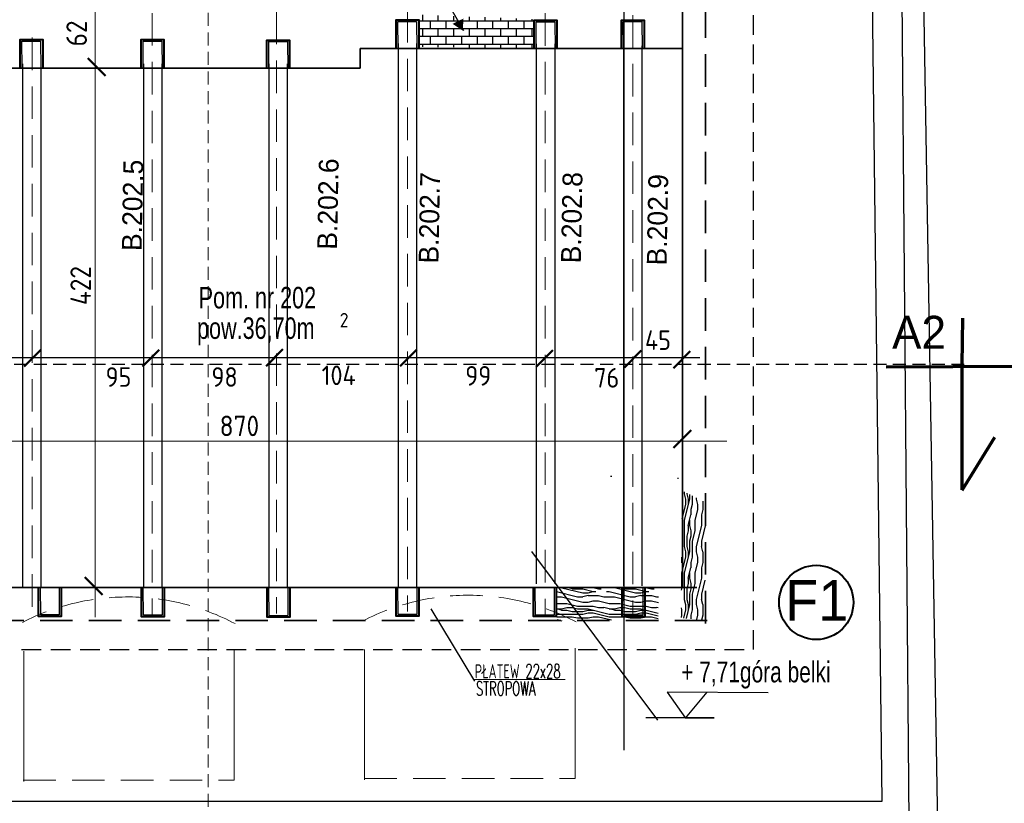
# Model space of a CAD drawing. Header units: millimetres. Extents: x 5545 to 136433, y -146986 to -36607.
# Tile 117 of 159: x 37519 to 38287, y -51210 to -50598. Entities that reach past the tile are written whole.
import ezdxf

# ---------------------------------------------------------------- set-up
doc = ezdxf.new("R2010")
doc.units = ezdxf.units.MM
doc.header["$LTSCALE"] = 8
doc.linetypes.add('VERDECKT', pattern=[9.525, 6.35, -3.175])
for name, color, linetype in [('3 OKNA I DRZWI', 4, 'Continuous'), ('5 WYMIAROWANIE', 253, 'Continuous'), ('Arc_opisy', 18, 'Continuous'), ('AREA', 250, 'Continuous'), ('WYMIARY', 9, 'Continuous')]:
    doc.layers.add(name, color=color, linetype=linetype)
for name, color, linetype, lineweight in [('cienk.', 161, 'Continuous', 15), ('GRUBA', 74, 'Continuous', 50), ('Standard', 7, 'Continuous', 25)]:
    doc.layers.add(name, color=color, linetype=linetype, lineweight=lineweight)
doc.styles.add('BIKTG', font='BIKROMSW.SHX')
doc.styles.add('c20', font='simplex.shx', dxfattribs={"width": 0.7})
doc.styles.add('ISOCP', font='ISOCP.SHX')
doc.styles.add('TXT100', font='bikroms.shx', dxfattribs={"width": 0.75, "height": 20})
doc.styles.add('TXT50', font='bikroms.shx', dxfattribs={"width": 0.75, "height": 10})

# ---------------------------------------------------------------- blocks, each defined once
blk = doc.blocks.new('G$C2D5568B3')
at = {"layer": '5 WYMIAROWANIE', "lineweight": 15}
blk.add_hatch(color=7, dxfattribs=at).paths.add_polyline_path([(4.67, 8.25), (0, 0), (9.48, 0.08)])
blk = doc.blocks.new('G$CB5EE3834')
at = {"layer": 'Arc_opisy', "lineweight": 25, "ltscale": 0.2}
blk.add_blockref('G$C2D5568B3', (0, 0), dxfattribs=at)
blk = doc.blocks.new('G$C1A704194')
at = {"layer": 'Arc_opisy', "lineweight": 25, "ltscale": 0.2, "rotation": 43.91907581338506}
blk.add_blockref('G$CB5EE3834', (2.36, 0), dxfattribs=at)

msp = doc.modelspace()

# ---------------------------------------------------------------- hatches: boundary and pattern name
at = {"layer": 'Arc_opisy', "lineweight": 25, "ltscale": 0.2}
h = msp.add_hatch(dxfattribs=at)
h.set_pattern_fill('panel', color=250, scale=41.2, angle=270, style=0, pattern_type=2)
h.set_pattern_definition([(270, (86172.463, -12215.25), (41.2, -8e-15), [8.24, -12.36, 4.12, -16.48]), (270, (86173.493, -12244.09), (41.2, -8e-15), [8.24, -32.96]), (270, (86175.553, -12239.97), (41.2, -8e-15), [4.12, -37.08]), (270, (86176.583, -12217.31), (41.2, -8e-15), [2.06, -28.84, 2.06, -8.24]), (270, (86178.643, -12231.73), (41.2, -8e-15), [8.24, -12.36, 2.06, -18.54]), (270, (86179.673, -12221.43), (41.2, -8e-15), [6.18, -35.02]), (270, (86180.703, -12231.73), (41.2, -8e-15), [12.36, -28.84]), (270, (86181.733, -12219.37), (41.2, -8e-15), [8.24, -32.96]), (270, (86182.763, -12235.85), (41.2, -8e-15), [20.6, -20.6]), (270, (86184.823, -12223.49), (41.2, -8e-15), [4.12, -12.36, 8.24, -16.48]), (270, (86185.853, -12252.33), (41.2, -8e-15), [8.24, -32.96]), (270, (86186.883, -12244.09), (41.2, -8e-15), [4.12, -37.08]), (270, (86187.913, -12235.85), (41.2, -8e-15), [4.12, -37.08]), (270, (86188.943, -12215.25), (41.2, -8e-15), [8.24, -32.96]), (270, (86189.973, -12235.85), (41.2, -8e-15), [8.24, -32.96]), (270, (86192.033, -12235.85), (41.2, -8e-15), [8.24, -8.24, 8.24, -16.48]), (270, (86194.093, -12227.61), (41.2, -8e-15), [4.12, -20.6, 8.24, -8.24]), (270, (86195.123, -12235.85), (41.2, -8e-15), [12.36, -28.84]), (270, (86197.183, -12235.85), (41.2, -8e-15), [8.24, -32.96]), (270, (86198.213, -12219.37), (41.2, -8e-15), [12.36, -16.48, 4.12, -8.24]), (270, (86200.273, -12219.37), (41.2, -8e-15), [20.6, -20.6]), (270, (86201.303, -12244.09), (41.2, -8e-15), [4.12, -37.08]), (270, (86202.333, -12231.73), (41.2, -8e-15), [8.24, -32.96]), (270, (86203.363, -12223.49), (41.2, -8e-15), [4.12, -16.48, 4.12, -16.48]), (270, (86204.393, -12219.37), (41.2, -8e-15), [4.12, -12.36, 8.24, -16.48]), (270, (86205.423, -12227.61), (41.2, -8e-15), [4.12, -20.6, 4.12, -12.36]), (270, (86206.453, -12235.85), (41.2, -8e-15), [12.36, -28.84]), (270, (86208.513, -12219.37), (41.2, -8e-15), [8.24, -32.96]), (270, (86209.543, -12239.97), (41.2, -8e-15), [4.12, -37.08]), (270, (86210.573, -12248.21), (41.2, -8e-15), [4.12, -37.08]), (284.036243, (86175.553, -12244.091), (-2e-09, -41.2), [4.2436, -165.628348]), (284.036243, (86184.823, -12248.211), (-2e-09, -41.2), [4.2436, -165.628348]), (284.036243, (86209.543, -12244.091), (-2e-09, -41.2), [4.2436, -165.628348]), (284.036243, (86194.093, -12231.731), (-2e-09, -41.2), [4.2436, -165.628348]), (284.036243, (86200.273, -12239.971), (-2e-09, -41.2), [4.2436, -165.628348]), (284.036243, (86197.183, -12244.091), (-2e-09, -41.2), [4.2436, -165.628348]), (284.036243, (86204.393, -12223.491), (-2e-09, -41.2), [4.2436, -165.628348]), (284.036243, (86202.333, -12239.971), (-2e-09, -41.2), [4.2436, -165.628348]), (284.036243, (86186.883, -12248.211), (-2e-09, -41.2), [8.4872, -161.384748]), (284.036243, (86189.973, -12244.091), (-2e-09, -41.2), [8.4872, -161.384748]), (284.036243, (86192.033, -12244.091), (-2e-09, -41.2), [8.4872, -161.384748]), (75.963757, (86178.643, -12231.731), (-2e-09, 41.2), [4.2436, -8.4872, 4.2436, -152.897548]), (75.963757, (86184.823, -12223.491), (-2e-09, 41.2), [4.2436, -165.628348]), (75.963757, (86203.363, -12223.491), (-2e-09, 41.2), [8.4872, -161.384748]), (104.036243, (86173.493, -12244.091), (2e-09, 41.2), [4.2436, -165.628348]), (255.963757, (86173.493, -12252.331), (2e-09, -41.2), [4.2436, -165.628348]), (255.963757, (86187.913, -12239.971), (2e-09, -41.2), [4.2436, -165.628348]), (255.963757, (86195.123, -12248.211), (2e-09, -41.2), [4.2436, -165.628348]), (255.963757, (86198.213, -12231.731), (2e-09, -41.2), [4.2436, -165.628348]), (255.963757, (86203.363, -12227.611), (2e-09, -41.2), [4.2436, -165.628348]), (255.963757, (86205.423, -12231.731), (2e-09, -41.2), [4.2436, -165.628348]), (255.963757, (86198.213, -12231.731), (2e-09, -41.2), [4.2436, -165.628348]), (255.963757, (86204.393, -12244.091), (2e-09, -41.2), [16.9744, -152.897548]), (255.963757, (86176.583, -12219.371), (2e-09, -41.2), [16.9744, -152.897548]), (255.963757, (86179.673, -12223.491), (2e-09, -41.2), [16.9744, -152.897548]), (255.963757, (86181.733, -12227.611), (2e-09, -41.2), [4.2436, -8.4872, 8.4872, -148.653948]), (255.963757, (86184.823, -12227.611), (2e-09, -41.2), [8.4872, -8.4872, 8.4872, -144.410348]), (255.963757, (86188.943, -12223.491), (2e-09, -41.2), [16.9744, -152.897548]), (255.963757, (86192.033, -12219.371), (2e-09, -41.2), [16.9744, -152.897548]), (255.963757, (86194.093, -12219.371), (2e-09, -41.2), [16.9744, -152.897548]), (255.963757, (86206.453, -12248.211), (2e-09, -41.2), [4.2436, -165.628348]), (255.963768, (86210.573, -12252.331), (7.9e-06, -41.2), [8.4872, -161.384748]), (255.963768, (86208.513, -12227.611), (7.9e-06, -41.2), [8.4872, -161.384748]), (255.963758, (86172.463, -12223.491), (7e-07, -41.2), [16.9744, -152.897548]), (255.963758, (86201.303, -12248.211), (7e-07, -41.2), [12.7308, -157.141148]), (255.963758, (86198.213, -12252.331), (7e-07, -41.2), [25.4616, -144.410348])])
h.paths.add_polyline_path([(38054.433, -50974.997), (38035.928, -50965.596), (38034.978, -51064.911), (38053.154, -51066.675)])
h = msp.add_hatch(dxfattribs=at)
h.set_pattern_fill('panel', color=250, scale=41.2, style=0, pattern_type=2)
h.set_pattern_definition([(0, (-835.676, -2926.837), (0, 41.2), [8.24, -12.36, 4.12, -16.48]), (0, (-806.836, -2925.807), (0, 41.2), [8.24, -32.96]), (0, (-810.956, -2923.747), (0, 41.2), [4.12, -37.08]), (0, (-833.616, -2922.717), (0, 41.2), [2.06, -28.84, 2.06, -8.24]), (0, (-819.196, -2920.657), (0, 41.2), [8.24, -12.36, 2.06, -18.54]), (0, (-829.496, -2919.627), (0, 41.2), [6.18, -35.02]), (0, (-819.196, -2918.597), (0, 41.2), [12.36, -28.84]), (0, (-831.556, -2917.567), (0, 41.2), [8.24, -32.96]), (0, (-815.076, -2916.537), (0, 41.2), [20.6, -20.6]), (0, (-827.436, -2914.477), (0, 41.2), [4.12, -12.36, 8.24, -16.48]), (0, (-798.596, -2913.447), (0, 41.2), [8.24, -32.96]), (0, (-806.836, -2912.417), (0, 41.2), [4.12, -37.08]), (0, (-815.076, -2911.387), (0, 41.2), [4.12, -37.08]), (0, (-835.676, -2910.357), (0, 41.2), [8.24, -32.96]), (0, (-815.076, -2909.327), (0, 41.2), [8.24, -32.96]), (0, (-815.076, -2907.267), (0, 41.2), [8.24, -8.24, 8.24, -16.48]), (0, (-823.316, -2905.207), (0, 41.2), [4.12, -20.6, 8.24, -8.24]), (0, (-815.076, -2904.177), (0, 41.2), [12.36, -28.84]), (0, (-815.076, -2902.117), (0, 41.2), [8.24, -32.96]), (0, (-831.556, -2901.087), (0, 41.2), [12.36, -16.48, 4.12, -8.24]), (0, (-831.556, -2899.027), (0, 41.2), [20.6, -20.6]), (0, (-806.836, -2897.997), (0, 41.2), [4.12, -37.08]), (0, (-819.196, -2896.967), (0, 41.2), [8.24, -32.96]), (0, (-827.436, -2895.937), (0, 41.2), [4.12, -16.48, 4.12, -16.48]), (0, (-831.556, -2894.907), (0, 41.2), [4.12, -12.36, 8.24, -16.48]), (0, (-823.316, -2893.877), (0, 41.2), [4.12, -20.6, 4.12, -12.36]), (0, (-815.076, -2892.847), (0, 41.2), [12.36, -28.84]), (0, (-831.556, -2890.787), (0, 41.2), [8.24, -32.96]), (0, (-810.956, -2889.757), (0, 41.2), [4.12, -37.08]), (0, (-802.716, -2888.727), (0, 41.2), [4.12, -37.08]), (14.036243, (-806.836, -2923.747), (41.2, -2e-09), [4.2436, -165.628348]), (14.036243, (-802.716, -2914.477), (41.2, -2e-09), [4.2436, -165.628348]), (14.036243, (-806.836, -2889.757), (41.2, -2e-09), [4.2436, -165.628348]), (14.036243, (-819.196, -2905.207), (41.2, -2e-09), [4.2436, -165.628348]), (14.036243, (-810.956, -2899.027), (41.2, -2e-09), [4.2436, -165.628348]), (14.036243, (-806.836, -2902.117), (41.2, -2e-09), [4.2436, -165.628348]), (14.036243, (-827.436, -2894.907), (41.2, -2e-09), [4.2436, -165.628348]), (14.036243, (-810.956, -2896.967), (41.2, -2e-09), [4.2436, -165.628348]), (14.036243, (-802.716, -2912.417), (41.2, -2e-09), [8.4872, -161.384748]), (14.036243, (-806.836, -2909.327), (41.2, -2e-09), [8.4872, -161.384748]), (14.036243, (-806.836, -2907.267), (41.2, -2e-09), [8.4872, -161.384748]), (165.963757, (-819.196, -2920.657), (-41.2, -2e-09), [4.2436, -8.4872, 4.2436, -152.897548]), (165.963757, (-827.436, -2914.477), (-41.2, -2e-09), [4.2436, -165.628348]), (165.963757, (-827.436, -2895.937), (-41.2, -2e-09), [8.4872, -161.384748]), (194.036243, (-806.836, -2925.807), (-41.2, 2e-09), [4.2436, -165.628348]), (345.963757, (-798.596, -2925.807), (41.2, 2e-09), [4.2436, -165.628348]), (345.963757, (-810.956, -2911.387), (41.2, 2e-09), [4.2436, -165.628348]), (345.963757, (-802.716, -2904.177), (41.2, 2e-09), [4.2436, -165.628348]), (345.963757, (-819.196, -2901.087), (41.2, 2e-09), [4.2436, -165.628348]), (345.963757, (-823.316, -2895.937), (41.2, 2e-09), [4.2436, -165.628348]), (345.963757, (-819.196, -2893.877), (41.2, 2e-09), [4.2436, -165.628348]), (345.963757, (-819.196, -2901.087), (41.2, 2e-09), [4.2436, -165.628348]), (345.963757, (-806.836, -2894.907), (41.2, 2e-09), [16.9744, -152.897548]), (345.963757, (-831.556, -2922.717), (41.2, 2e-09), [16.9744, -152.897548]), (345.963757, (-827.436, -2919.627), (41.2, 2e-09), [16.9744, -152.897548]), (345.963757, (-823.316, -2917.567), (41.2, 2e-09), [4.2436, -8.4872, 8.4872, -148.653948]), (345.963757, (-823.316, -2914.477), (41.2, 2e-09), [8.4872, -8.4872, 8.4872, -144.410348]), (345.963757, (-827.436, -2910.357), (41.2, 2e-09), [16.9744, -152.897548]), (345.963757, (-831.556, -2907.267), (41.2, 2e-09), [16.9744, -152.897548]), (345.963757, (-831.556, -2905.207), (41.2, 2e-09), [16.9744, -152.897548]), (345.963757, (-802.716, -2892.847), (41.2, 2e-09), [4.2436, -165.628348]), (345.963768, (-798.596, -2888.727), (41.2, 7.9e-06), [8.4872, -161.384748]), (345.963768, (-823.316, -2890.787), (41.2, 7.9e-06), [8.4872, -161.384748]), (345.963758, (-827.436, -2926.837), (41.2, 7e-07), [16.9744, -152.897548]), (345.963758, (-802.716, -2897.997), (41.2, 7e-07), [12.7308, -157.141148]), (345.963758, (-798.596, -2901.087), (41.2, 7e-07), [25.4616, -144.410348])])
h.paths.add_polyline_path([(37937.356, -51041.238), (37938.122, -51067.042), (38017.006, -51065.78), (38017.567, -51040.962)])
at = {"layer": 'Standard', "lineweight": 20, "ltscale": 0.5}
h = msp.add_hatch(dxfattribs=at)
h.set_pattern_fill('AR-B816C', color=250, scale=0.03, style=0)
h.set_pattern_definition([(0, (659.9287, -325.0724), (6.096, 6.096), [11.90625, -0.28575]), (0, (653.8327, -324.7867), (6.096, 6.096), [11.90625, -0.28575]), (90, (659.9287, -325.0724), (-6.096, 6.096), [-6.38175, 5.81025]), (90, (659.643, -325.0724), (-6.096, 6.096), [-6.38175, 5.81025])])
h.paths.add_polyline_path([(37919.718, -50619.712), (37920.049, -50597.422), (37830.465, -50593.784), (37830.069, -50619.014)])

# ---------------------------------------------------------------- linework, layer by layer
at = {"color": 250, "linetype": 'ByBlock', "lineweight": 50}
for p, q in [((37585.717, -50641.641), (37571.949, -50627.873)), ((37522.224, -50868.53), (37535.349, -50855.405)), ((37614.519, -50868.53), (37627.644, -50855.405)), ((37711.039, -50868.205), (37724.164, -50855.08)), ((37815.758, -50868.317), (37828.883, -50855.192)), ((37921.815, -50868.826), (37934.94, -50855.701)), ((37990.849, -50869.18), (38003.974, -50856.055)), ((38029.05, -50869.753), (38042.175, -50856.628)), ((38042.836, -50918.267), (38029.067, -50932.035)), ((37583.281, -51046.825), (37569.512, -51033.057))]:
    msp.add_line(p, q, dxfattribs=at)
at = {"layer": '3 OKNA I DRZWI', "color": 250, "lineweight": 25}
for p, q in [((38103.114, -51123.255), (38024.25, -51122.811)), ((38024.25, -51122.811), (38038.427, -51143.058)), ((38038.427, -51143.058), (38055.322, -51122.811))]:
    msp.add_line(p, q, dxfattribs=at)
at = {"layer": 'Arc_opisy', "color": 250, "linetype": 'VERDECKT', "lineweight": 20, "ltscale": 0.2}
msp.add_line((37665.937, -51242.705), (37665.937, -49620.521), dxfattribs=at)
at = {"layer": 'Arc_opisy', "color": 6, "lineweight": 25, "ltscale": 0.1}
msp.add_line((37990.384, -49797.814), (37990.384, -51168.044), dxfattribs=at)
at = {"layer": 'Arc_opisy', "color": 250, "lineweight": 25, "ltscale": 0.1}
msp.add_line((37831.501, -50546.989), (37865.106, -50606.294), dxfattribs=at)
at = {"layer": 'Arc_opisy', "color": 250, "lineweight": 13, "ltscale": 0.2}
msp.add_line((37577.705, -50561.278), (37577.705, -51064.233), dxfattribs=at)
at = {"layer": 'Arc_opisy', "color": 250, "linetype": 'VERDECKT', "lineweight": 20, "ltscale": 0.5}
for p, q in [((37719.249, -50591.543), (37719.249, -51061.312)), ((37821.433, -50590.164), (37821.433, -51059.933)), ((37622.1, -50592.587), (37622.1, -51062.357)), ((37928.919, -50592.661), (37928.919, -51062.43)), ((37997.32, -50594.093), (37997.32, -51063.863)), ((37528.587, -50611.664), (37528.587, -51058.327))]:
    msp.add_line(p, q, dxfattribs=at)
at = {"layer": 'Arc_opisy', "color": 250, "linetype": 'VERDECKT', "lineweight": 25, "ltscale": 0.2}
msp.add_line((35243.789, -50866.76), (38255.986, -50866.76), dxfattribs=at)
at = {"layer": 'Arc_opisy', "color": 250, "lineweight": 25, "ltscale": 0.2}
for p, q in [((37918.163, -51013.062), (38016.671, -51144.668)), ((37873.92, -51114.137), (37840.017, -51057.861)), ((38060.78, -51142.96), (38007.486, -51142.96)), ((38038.462, -51142.96), (38060.78, -51142.96))]:
    msp.add_line(p, q, dxfattribs=at)
at = {"layer": 'Arc_opisy', "color": 250, "lineweight": 20, "ltscale": 0.5}
msp.add_line((37873.408, -51112.987), (37944.602, -51112.987), dxfattribs=at)
at = {"layer": 'Arc_opisy', "color": 250, "lineweight": 40, "ltscale": 0.5}
for points in [[(37812.513, -50620.136), (37812.513, -50597.936), (37830.213, -50597.936), (37830.213, -50620.136)], [(37920.326, -50620.304), (37920.326, -50598.105), (37938.025, -50598.105), (37938.025, -50620.304)], [(37988.378, -50620.206), (37988.378, -50598.007), (38006.078, -50598.007), (38006.078, -50620.206)], [(37519.246, -50635.385), (37519.246, -50613.185), (37536.945, -50613.185), (37536.945, -50635.385)], [(37613.554, -50635.52), (37613.554, -50613.32), (37631.253, -50613.32), (37631.253, -50635.52)], [(37711.696, -50635.794), (37711.696, -50613.594), (37729.396, -50613.594), (37729.396, -50635.794)], [(37551.226, -51041.098), (37551.226, -51063.718), (37533.526, -51063.718), (37533.526, -51041.096)], [(37631.516, -51041.379), (37631.516, -51063.999), (37613.817, -51063.999), (37613.817, -51041.377)], [(37729.56, -51041.659), (37729.56, -51064.279), (37711.861, -51064.279), (37711.861, -51041.657)], [(37830.308, -51040.821), (37830.308, -51063.441), (37812.609, -51063.441), (37812.609, -51040.819)], [(37937.482, -51041.159), (37937.482, -51063.779), (37919.783, -51063.779), (37919.783, -51041.157)], [(38006.758, -51041.241), (38006.758, -51063.861), (37989.058, -51063.861), (37989.058, -51041.239)]]:
    msp.add_lwpolyline(points, dxfattribs=at)
at = {"layer": 'Arc_opisy', "color": 250, "lineweight": 25, "ltscale": 0.5}
for points in [[(37814.099, -50620.132), (37814.049, -50599.224), (37828.552, -50599.131), (37828.833, -50620.132)], [(37921.911, -50620.3), (37921.861, -50599.393), (37936.365, -50599.3), (37936.646, -50620.3)], [(37989.964, -50620.202), (37989.914, -50599.295), (38004.417, -50599.202), (38004.699, -50620.202)], [(37520.582, -50635.381), (37520.532, -50614.474), (37535.035, -50614.38), (37535.316, -50635.381)], [(37615.14, -50635.516), (37615.09, -50614.608), (37629.593, -50614.515), (37629.874, -50635.516)], [(37713.282, -50635.79), (37713.232, -50614.883), (37727.735, -50614.789), (37728.016, -50635.79)], [(37549.642, -51041.098), (37549.69, -51062.43), (37535.187, -51062.523), (37534.916, -51041.096)], [(37629.932, -51041.379), (37629.98, -51062.711), (37615.477, -51062.804), (37615.207, -51041.377)], [(37727.976, -51041.659), (37728.024, -51062.991), (37713.521, -51063.084), (37713.251, -51041.657)], [(37828.724, -51040.82), (37828.772, -51062.152), (37814.269, -51062.246), (37813.999, -51040.819)], [(37935.899, -51041.159), (37935.947, -51062.491), (37921.443, -51062.584), (37921.173, -51041.157)], [(38005.174, -51041.241), (38005.222, -51062.573), (37990.718, -51062.666), (37990.448, -51041.239)]]:
    msp.add_lwpolyline(points, dxfattribs=at)
at = {"layer": 'AREA', "color": 250, "lineweight": 40}
msp.add_circle((38140.509, -51052.728), 29.014, dxfattribs=at)
at = {"layer": 'Standard', "color": 250, "lineweight": 25}
for p, q in [((38199.663, -49673.382), (38212.674, -51224.063)), ((38235.908, -51253.463), (38218.03, -50204.519)), ((38235.908, -51253.463), (38218.03, -50204.519)), ((38191.847, -51207.833), (38183.791, -50530.91)), ((38191.847, -51207.833), (38183.791, -50530.91)), ((37265.233, -51207.833), (38191.847, -51207.833)), ((37265.233, -51207.833), (38191.847, -51207.833))]:
    msp.add_line(p, q, dxfattribs=at)
at = {"layer": 'Standard', "color": 250, "linetype": 'VERDECKT', "lineweight": 25, "ltscale": 0.3}
for p, q in [((38091.634, -51089.534), (38091.634, -49792.653)), ((37223.125, -51089.534), (38091.634, -51089.534))]:
    msp.add_line(p, q, dxfattribs=at)
at = {"layer": 'Standard', "color": 250, "linetype": 'VERDECKT', "lineweight": 35, "ltscale": 0.5}
for p, q in [((38054.052, -51069.142), (38054.052, -49819.157)), ((38055.418, -51066.794), (37121.777, -51066.794))]:
    msp.add_line(p, q, dxfattribs=at)
at = {"layer": 'Standard', "color": 250, "lineweight": 35, "ltscale": 0.5}
for p, q in [((38036.134, -49847.447), (38036.134, -51041.547)), ((38047.286, -51041.198), (37121.777, -51041.198))]:
    msp.add_line(p, q, dxfattribs=at)
at = {"layer": 'Standard', "color": 250, "lineweight": 35}
for p, q in [((37784.559, -50635.587), (37784.559, -50620.15)), ((37784.559, -50620.15), (38036.134, -50620.15)), ((37784.559, -50635.587), (37784.559, -50620.15)), ((37784.559, -50620.15), (38036.134, -50620.15)), ((37148.538, -50635.587), (37784.559, -50635.587)), ((37148.538, -50635.587), (37784.559, -50635.587))]:
    msp.add_line(p, q, dxfattribs=at)
at = {"layer": 'Standard', "color": 250, "lineweight": 25, "ltscale": 2}
for p, q in [((37814.434, -51041.198), (37814.434, -50616.35)), ((37814.434, -51041.198), (37814.434, -50616.35)), ((37828.854, -51041.198), (37828.854, -50616.35)), ((37828.854, -51041.198), (37828.854, -50616.35)), ((37922.249, -51038.095), (37922.249, -50616.699)), ((37922.249, -51038.095), (37922.249, -50616.699)), ((37936.669, -51038.095), (37936.669, -50616.699)), ((37936.669, -51038.095), (37936.669, -50616.699)), ((37990.325, -51039.657), (37990.325, -50618.26)), ((37990.325, -51039.657), (37990.325, -50618.26)), ((38004.745, -51039.657), (38004.745, -50618.26)), ((38004.745, -51039.657), (38004.745, -50618.26)), ((37521.158, -51041.547), (37521.158, -50632.136)), ((37521.158, -51041.547), (37521.158, -50632.136)), ((37535.578, -51041.547), (37535.578, -50632.136)), ((37535.578, -51041.547), (37535.578, -50632.136)), ((37615.565, -51041.547), (37615.565, -50632.136)), ((37615.565, -51041.547), (37615.565, -50632.136)), ((37629.985, -51041.547), (37629.985, -50632.136)), ((37629.985, -51041.547), (37629.985, -50632.136)), ((37713.514, -51041.547), (37713.514, -50632.136)), ((37713.514, -51041.547), (37713.514, -50632.136)), ((37727.934, -51041.547), (37727.934, -50632.136)), ((37727.934, -51041.547), (37727.934, -50632.136)), ((38049.654, -50861.843), (35415.293, -50861.843)), ((37980.923, -50954.405), (37980.017, -50954.405)), ((37980.923, -50954.405), (37980.017, -50954.405)), ((38033.123, -50955.966), (38032.217, -50955.966)), ((38033.123, -50955.966), (38032.217, -50955.966))]:
    msp.add_line(p, q, dxfattribs=at)
at = {"layer": 'Standard', "color": 250, "lineweight": 70}
for p, q in [((38254.31, -50867.324), (38254.834, -50830.849)), ((38299.262, -50868.58), (38195.214, -50869.124)), ((38254.31, -50964.919), (38254.31, -50867.324)), ((38254.357, -50965.141), (38280.021, -50923.674))]:
    msp.add_line(p, q, dxfattribs=at)
at = {"layer": 'Standard', "color": 250, "lineweight": 20}
msp.add_line((38070.725, -50926.809), (35428.736, -50926.809), dxfattribs=at)
at = {"layer": 'Standard', "color": 250, "linetype": 'VERDECKT', "lineweight": 20, "ltscale": 2}
for p, q in [((37686.248, -51191.46), (37686.248, -51068.613)), ((37788.007, -51191.125), (37788.007, -51067.943)), ((37952.361, -51190.121), (37952.361, -51067.274)), ((37521.894, -51192.464), (37521.894, -51069.282))]:
    msp.add_line(p, q, dxfattribs=at)
at = {"layer": 'Standard', "color": 250, "linetype": 'VERDECKT', "lineweight": 20, "ltscale": 0.5}
for p, q in [((37521.56, -51191.46), (37686.248, -51191.46)), ((37787.672, -51190.121), (37952.361, -51190.121))]:
    msp.add_line(p, q, dxfattribs=at)
for centre in [(37602.94, -51228.195), (37869.052, -51226.856)]:
    msp.add_arc(centre, 179.738, 62.145666, 117.161248, dxfattribs=at)

# ---------------------------------------------------------------- block references
at = {"layer": 'Arc_opisy', "lineweight": 25, "ltscale": 0.2, "rotation": 41.68557181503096}
msp.add_blockref('G$C1A704194', (37862.804, -50607.832), dxfattribs=at)

# ---------------------------------------------------------------- texts
at = {"layer": '3 OKNA I DRZWI', "color": 250, "lineweight": 25, "style": 'TXT100', "width": 0.75}
msp.add_text('+ 7,71góra belki', height=16.28224, dxfattribs=at).set_placement((38035.08, -51115.145))
at = {"layer": 'Arc_opisy', "color": 250, "style": 'c20', "width": 0.6}
for s, p in [('PŁATEW 22x28', (37874.037, -51111.983)), ('STROPOWA', (37874.898, -51125.448))]:
    msp.add_text(s, height=11, dxfattribs=at).set_placement(p)
at = {"layer": 'cienk.', "color": 250, "linetype": 'Continuous', "lineweight": 18}
msp.add_text('F1', height=31.6517, dxfattribs=at).set_placement((38116.261, -51066.985))
at = {"layer": 'GRUBA', "color": 250, "style": 'BIKTG'}
msp.add_text('A2', height=25.75, dxfattribs=at).set_placement((38199.691, -50854.699))
at = {"layer": 'Standard', "color": 250, "linetype": 'Continuous', "lineweight": 25, "style": 'ISOCP'}
for s, p in [('62', (37571.257, -50618.629)), ('422', (37574.413, -50820.594))]:
    msp.add_text(s, height=16.05, rotation=90, dxfattribs=at).set_placement(p)
at = {"layer": 'Standard', "color": 250, "linetype": 'Continuous', "lineweight": 35, "style": 'TXT50', "width": 0.75}
for s, height, p in [('Pom. nr 202 ', 16.78429, (37658.477, -50823.108)), ('pow.36,70m', 16.7843, (37657.22, -50846.972))]:
    msp.add_text(s, height=height, dxfattribs=at).set_placement(p)
at = {"layer": 'Standard', "color": 250, "linetype": 'Continuous', "lineweight": 35, "style": 'ISOCP'}
msp.add_text('2', height=11.329, dxfattribs=at).set_placement((37768.514, -50838.056))
at = {"layer": 'Standard', "color": 250, "linetype": 'Continuous', "lineweight": 25, "style": 'ISOCP'}
for s, height, p in [('45', 15.3, (38006.805, -50855.595)), ('95', 15.3, (37585.816, -50884.389)), ('98', 15.3, (37668.439, -50884.357)), ('104', 15.3, (37754.47, -50883.081)), ('99', 15.3, (37866.561, -50883.45)), ('76', 15.3, (37967.162, -50885.005)), ('870', 16.05, (37674.838, -50922.938))]:
    msp.add_text(s, height=height, dxfattribs=at).set_placement(p)
at = {"layer": 'WYMIARY', "color": 250, "char_height": 15.45, "attachment_point": 1, "rotation": 88.91764}
for s, insert in [('B.202.5', (37598.46, -50778.131)), ('B.202.6', (37750.997, -50777.106)), ('B.202.7', (37830.141, -50787.892)), ('B.202.8', (37941.27, -50787.756)), ('B.202.9', (38008.223, -50789.381))]:
    msp.add_mtext_dynamic_manual_height_columns(s, width=1617.92511, gutter_width=12.5, heights=[0], dxfattribs=dict(at, insert=insert)).dxf.set("width", 1666.46286)

doc.saveas('drawing.dxf')
